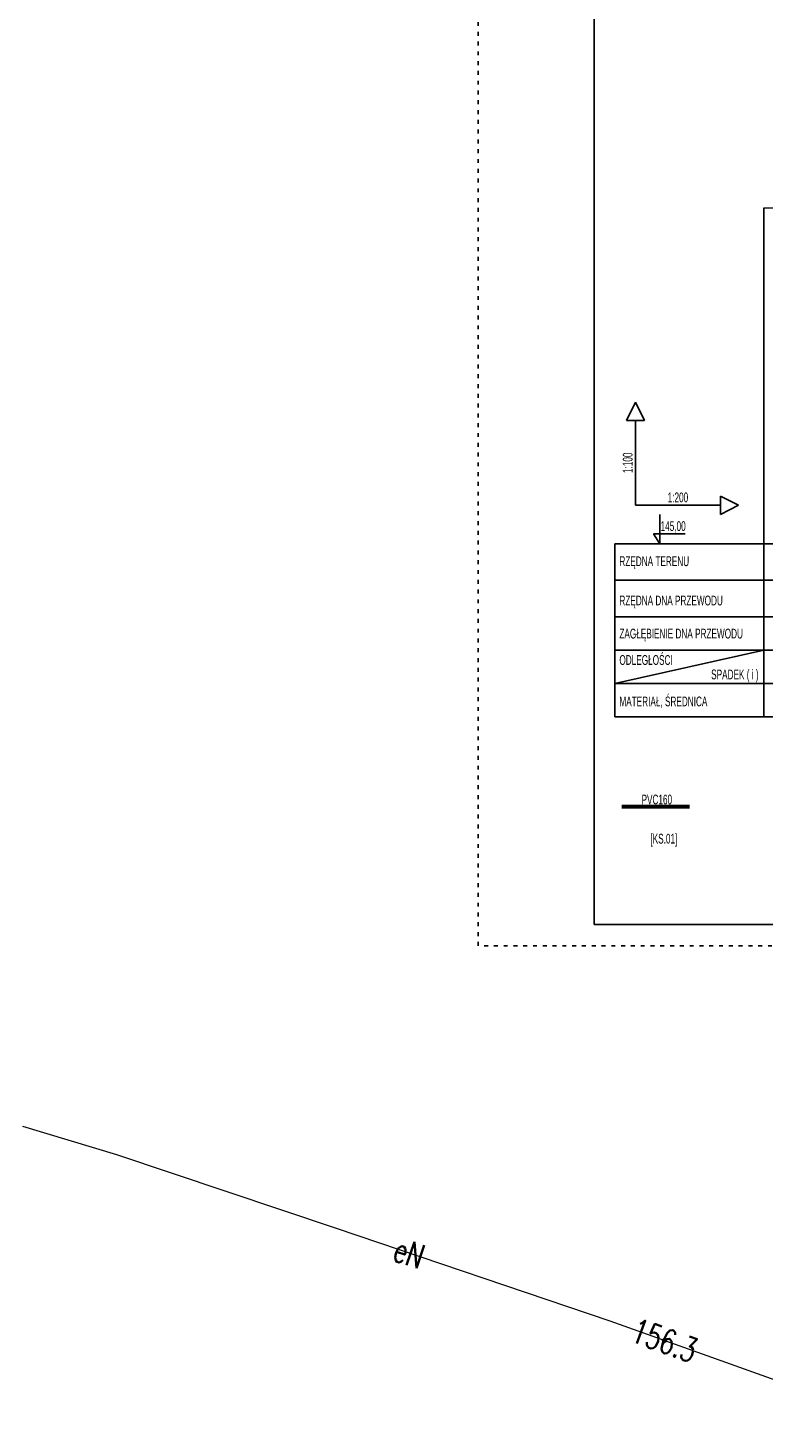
# Model space of a CAD drawing. Header units: metres. Extents: x 7454870 to 7460959, y 5886692 to 5887063.
# Tile 32 of 55: x 7458009 to 7458032, y 5886808 to 5886851. Entities that reach past the tile are written whole.
import ezdxf
from ezdxf import colors
from ezdxf.entities.mleader import LeaderData, LeaderLine
from ezdxf.enums import TextEntityAlignment as Align
from ezdxf.math import Vec2, Vec3

# ---------------------------------------------------------------- set-up
doc = ezdxf.new("R2010")
doc.units = ezdxf.units.M
doc.header["$MEASUREMENT"] = 0
doc.linetypes.add('3_SUEP_A', pattern=[0])
doc.linetypes.add('ACAD_ISO03W100', pattern=[30, 12, -18])
doc.layers.get('0').update_dxf_attribs({"color": 210, "linetype": 'CONTINUOUS', "lineweight": 100})
for name, color, linetype in [('- kanalizacja deszczowa opis', 111, 'CONTINUOUS'), ('- kanalizacja sanitarna', 11, 'CONTINUOUS'), ('- kanalizacja sanitarna opis', 21, 'CONTINUOUS'), ('^ ramka cienka', 1, 'CONTINUOUS'), ('^ ramka+tabelka+opisy', 15, 'CONTINUOUS')]:
    doc.layers.add(name, color=color, linetype=linetype)
for name, color, linetype, lineweight in [('SUEP_E_T_0', 1, 'CONTINUOUS', 0), ('SUEP_L_0', 1, '3_SUEP_A', 18), ('SUER_T_0', 1, 'CONTINUOUS', 18)]:
    doc.layers.add(name, color=color, linetype=linetype, lineweight=lineweight)
doc.styles.add('ARIAL', font='arial.ttf')
doc.styles.get("Standard").update_dxf_attribs({"font": 'Simplex.SHX', "width": 0.75})
doc.styles.add('styl tekstu_1-100', font='arial.ttf', dxfattribs={"width": 0.8, "height": 20})

# ---------------------------------------------------------------- blocks, each defined once
blk = doc.blocks.new('4_SUPS')
at = {"color": 0, "linetype": 'Continuous'}
blk.add_circle((0, 0), 0.0625, dxfattribs=at)
blk = doc.blocks.new('A3_poziomo_05')
at = {"layer": '^ ramka cienka', "color": 8, "linetype": 'ACAD_ISO03W100'}
for p, q in [((136976.6, 151619.6, 0), (132776.6, 151619.6, 0)), ((132776.6, 148649.6, 0), (132776.6, 151619.6, 0)), ((132776.6, 148649.6, 0), (132776.6, 151619.6, 0)), ((136976.6, 148649.6, 0), (136976.6, 151619.6, 0)), ((136976.6, 148649.6, 0), (132776.6, 148649.6, 0)), ((136976.6, 148649.6, 0), (132776.6, 148649.6, 0))]:
    blk.add_line(p, q, dxfattribs=at)
at = {"layer": '^ ramka cienka', "color": 215}
for p, q in [((136906.6, 151554.6, 0), (133131.6, 151554.6, 0)), ((133131.6, 148714.6, 0), (133131.6, 151554.6, 0)), ((134136.6, 151554.6, 0), (134136.6, 151524.6, 0)), ((135186.6, 151554.6, 0), (135186.6, 151524.6, 0)), ((136906.6, 148714.6, 0), (136906.6, 151554.6, 0)), ((134136.6, 148744.6, 0), (134136.6, 148714.6, 0)), ((135186.6, 148744.6, 0), (135186.6, 148714.6, 0)), ((136906.6, 148714.6, 0), (133131.6, 148714.6, 0))]:
    blk.add_line(p, q, dxfattribs=at)

msp = doc.modelspace()

# ---------------------------------------------------------------- linework, layer by layer
at = {"layer": '- kanalizacja sanitarna', "linetype": 'Continuous', "lineweight": 60}
msp.add_line((7458029.733, 5886827.488), (7458027.663, 5886827.487), dxfattribs=at)
at = {"layer": '^ ramka+tabelka+opisy', "color": 203}
for p, q in [((7458032.02, 5886845.85), (7458032.02, 5886830.242)), ((7458027.803, 5886839.33), (7458028.083, 5886839.89)), ((7458028.083, 5886839.89), (7458028.363, 5886839.33)), ((7458027.803, 5886839.33), (7458028.363, 5886839.33)), ((7458028.083, 5886836.73), (7458028.083, 5886839.33)), ((7458028.083, 5886836.73), (7458030.683, 5886836.73)), ((7458030.683, 5886837.01), (7458031.243, 5886836.73)), ((7458030.683, 5886837.01), (7458030.683, 5886836.45)), ((7458031.243, 5886836.73), (7458030.683, 5886836.45)), ((7458027.453, 5886835.55), (7458057.76, 5886835.55)), ((7458027.453, 5886830.242), (7458027.453, 5886835.55)), ((7458027.453, 5886834.431), (7458057.759, 5886834.431)), ((7458027.453, 5886833.303), (7458057.759, 5886833.303)), ((7458027.453, 5886832.283), (7458057.759, 5886832.283)), ((7458027.453, 5886831.262), (7458057.759, 5886831.262)), ((7458027.453, 5886830.242), (7458057.758, 5886830.242))]:
    msp.add_line(p, q, dxfattribs=at)
at = {"layer": '^ ramka+tabelka+opisy', "color": 1}
for p, q in [((7458028.83, 5886835.55), (7458028.83, 5886836.45)), ((7458028.63, 5886835.85), (7458028.83, 5886835.55)), ((7458029.609, 5886835.85), (7458028.63, 5886835.85)), ((7458027.453, 5886831.262), (7458032.02, 5886832.283))]:
    msp.add_line(p, q, dxfattribs=at)
at = {"layer": '^ ramka+tabelka+opisy', "lineweight": 18, "elevation": 0}
msp.add_lwpolyline([(7458032.02, 5886845.85), (7458032.87, 5886845.85), (7458042.77, 5886845.71), (7458046.67, 5886846.65), (7458054.47, 5886846.96), (7458057.019, 5886846.96)], dxfattribs=at)
at = {"layer": 'SUEP_L_0', "linetype": '3_SUEP_A'}
for p, q in [((7458012.19, 5886816.81), (7458009.31, 5886817.68)), ((7458018.92, 5886814.56), (7458012.19, 5886816.81)), ((7458027.31, 5886811.72), (7458018.92, 5886814.56)), ((7458036.47, 5886808.44), (7458027.31, 5886811.72))]:
    msp.add_line(p, q, dxfattribs=at)

# ---------------------------------------------------------------- block references
at = {"layer": '^ ramka cienka', "xscale": 0.01, "yscale": 0.01, "zscale": 0.01}
msp.add_blockref('A3_poziomo_05', (7456695.497, 5885336.727, 0), dxfattribs=at)
at = {"layer": 'SUER_T_0'}
msp.add_blockref('4_SUPS', (7458028.974, 5886811.124), dxfattribs=at)

# ---------------------------------------------------------------- texts
at = {"layer": '- kanalizacja sanitarna opis', "style": 'styl tekstu_1-100', "width": 0.6}
for s, p in [('PVC160', (7458028.736, 5886827.708)), ('[KS.01]', (7458028.952, 5886826.47))]:
    msp.add_text(s, height=0.3, rotation=0.0247, dxfattribs=at).set_placement(p, align=Align.MIDDLE)
at = {"layer": '^ ramka+tabelka+opisy', "style": 'styl tekstu_1-100', "width": 0.6}
msp.add_text('1:100', height=0.3, rotation=90, dxfattribs=at).set_placement((7458028.083, 5886838.03), align=Align.BOTTOM_CENTER)
msp.add_text('1:200', height=0.3, dxfattribs=at).set_placement((7458029.383, 5886836.73), align=Align.BOTTOM_CENTER)
at = {"layer": '^ ramka+tabelka+opisy', "color": 0, "style": 'styl tekstu_1-100', "width": 0.6}
msp.add_text('145,00', height=0.3, dxfattribs=at).set_placement((7458029.236, 5886835.85), align=Align.BOTTOM_CENTER)
at = {"layer": '^ ramka+tabelka+opisy', "style": 'styl tekstu_1-100', "width": 0.6}
for s, p in [('RZĘDNA TERENU', (7458027.589, 5886835.013)), ('RZĘDNA DNA PRZEWODU', (7458027.589, 5886833.808)), ('ZAGŁĘBIENIE DNA PRZEWODU', (7458027.589, 5886832.794)), ('ODLEGŁOŚCI ', (7458027.589, 5886831.985)), ('MATERIAŁ, ŚREDNICA ', (7458027.589, 5886830.714))]:
    msp.add_text(s, height=0.3, dxfattribs=at).set_placement(p, align=Align.MIDDLE_LEFT)
msp.add_text('SPADEK ( i )', height=0.3, dxfattribs=at).set_placement((7458031.854, 5886831.543), align=Align.MIDDLE_RIGHT)
at = {"layer": 'SUEP_E_T_0', "lineweight": 9, "width": 0.7}
msp.add_text('eN', height=0.75, rotation=341.2991, dxfattribs=at).set_placement((7458021.148, 5886813.806), align=Align.MIDDLE)
at = {"layer": 'SUER_T_0', "lineweight": 9, "width": 0.7}
msp.add_text('156.3', height=0.75, rotation=340.2986, dxfattribs=at).set_placement((7458028.974, 5886811.124), align=Align.MIDDLE)

# ---------------------------------------------------------------- leaders
at = {"layer": '- kanalizacja deszczowa opis', "ltscale": 150}
ml = msp.add_multileader_mtext('Standard', dxfattribs=at)
ml.set_content('{\\W0.6;Wyjście KD z budynku przez ścianę pod oknem przy posadzce. \\PNa zewnątrz w bruździe ściennej [uwzględnić naprawę izolacji]\\PT. 155,30', color=256, style='ARIAL')
ml.set_leader_properties(color=256)
ml.build(insert=Vec2(0, 0))
ml.multileader.update_dxf_attribs({"has_text_frame": 1, "text_top_attachment_type": 0, "text_bottom_attachment_type": 0, "arrow_head_size": 1})
ctx = ml.context
ctx.base_point, ctx.char_height, ctx.arrow_head_size, ctx.landing_gap_size, ctx.plane_origin = Vec3(7457926.829, 5886850.346), 1, 1, 0.5, Vec3(7457969.166, 5886748.282, 0)
ctx.attachment_type = 2
notes = []
notes.append((ctx, [(0, (1, 1, 0), (7457926.329, 5886850.346), (1, 0), 0.5, [(0, [(7457920.807, 5886842.988)], 256, [])])]))
ctx.mtext.insert, ctx.mtext.width, ctx.mtext.flow_direction = Vec3(7457927.329, 5886850.945), 3031.88318, 5
for ctx, leaders in notes:
    for number, flags, end, landing, length, lines in leaders:
        leader = LeaderData()
        leader.index, (leader.has_last_leader_line, leader.has_dogleg_vector, leader.attachment_direction) = number, flags
        leader.last_leader_point, leader.dogleg_vector, leader.dogleg_length = Vec3(end), Vec3(landing), length
        for number, points, colour, breaks in lines:
            line = LeaderLine()
            line.index, line.vertices, line.color, line.breaks = number, Vec3.list(points), colors.encode_raw_color(colour), breaks
            leader.lines.append(line)
        ctx.leaders.append(leader)

doc.saveas('drawing.dxf')
